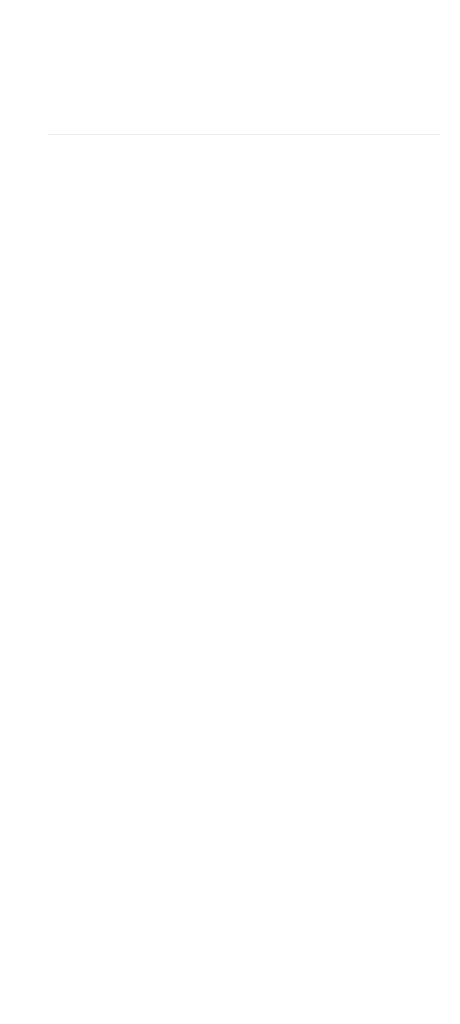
# Model space of a CAD drawing. Header units: millimetres. Extents: x 357 to 339450, y 65 to 10017.
# Tile 23 of 24: x 4234 to 4879, y 5528 to 7036. Entities that reach past the tile are written whole.
import ezdxf

# ---------------------------------------------------------------- set-up
doc = ezdxf.new("R2010")
doc.units = ezdxf.units.MM
doc.header["$LTSCALE"] = 25
doc.layers.add('A-Stropy', color=7, linetype='Continuous')
doc.layers.add('A-Ściany-Zewnętrzne', color=7, linetype='Continuous')
pattern_1 = [(0, (-9461.6925, 5692.692), (0, 8.660254), [0, -5]), (0, (-9459.1925, 5697.022), (0, 8.660254), [0, -5])]

msp = doc.modelspace()

# ---------------------------------------------------------------- hatches: boundary and pattern name
at = {"layer": 'A-Stropy', "linetype": 'Continuous', "lineweight": 0, "true_color": 0x000000}
h = msp.add_hatch(dxfattribs=at)
h.set_pattern_fill('Tynk', color=18, scale=0.1, style=0, pattern_type=2)
h.set_pattern_definition(pattern_1)
h.paths.add_polyline_path([(4277.29, 6860.19), (4878.79, 6860.19), (4878.79, 6860.69), (4277.29, 6860.69)])
h = msp.add_hatch(dxfattribs=at)
h.set_pattern_fill('Tynk', color=18, scale=0.1, style=0, pattern_type=2)
h.set_pattern_definition(pattern_1)
h.paths.add_polyline_path([(4277.29, 6563.69), (4277.29, 6563.19), (4625.79, 6563.19), (4625.79, 6563.69)])
h = msp.add_hatch(dxfattribs=at)
h.set_pattern_fill('Tynk', color=18, scale=0.1, style=0, pattern_type=2)
h.set_pattern_definition(pattern_1)
h.paths.add_polyline_path([(4638.29, 6563.69), (4638.29, 6563.19), (4878.79, 6563.19), (4878.79, 6563.69)])
h = msp.add_hatch(dxfattribs=at)
h.set_pattern_fill('Tynk', color=18, scale=0.1, style=0, pattern_type=2)
h.set_pattern_definition(pattern_1)
h.paths.add_polyline_path([(4277.29, 6266.69), (4277.29, 6266.19), (4625.79, 6266.19), (4625.79, 6266.69)])
h = msp.add_hatch(dxfattribs=at)
h.set_pattern_fill('Tynk', color=18, scale=0.1, style=0, pattern_type=2)
h.set_pattern_definition(pattern_1)
h.paths.add_polyline_path([(4638.29, 6266.69), (4638.29, 6266.19), (4878.79, 6266.19), (4878.79, 6266.69)])
h = msp.add_hatch(dxfattribs=at)
h.set_pattern_fill('Tynk', color=18, scale=0.1, style=0, pattern_type=2)
h.set_pattern_definition(pattern_1)
h.paths.add_polyline_path([(4277.29, 5969.69), (4277.29, 5969.19), (4625.79, 5969.19), (4625.79, 5969.69)])
h = msp.add_hatch(dxfattribs=at)
h.set_pattern_fill('Tynk', color=18, scale=0.1, style=0, pattern_type=2)
h.set_pattern_definition(pattern_1)
h.paths.add_polyline_path([(4638.29, 5969.69), (4638.29, 5969.19), (4878.79, 5969.19), (4878.79, 5969.69)])
at = {"layer": 'A-Ściany-Zewnętrzne', "linetype": 'Continuous', "lineweight": 0, "true_color": 0x000000}
h = msp.add_hatch(dxfattribs=at)
h.set_pattern_fill('Tynk', color=18, scale=0.1, style=0, pattern_type=2)
h.set_pattern_definition(pattern_1)
h.paths.add_polyline_path([(4235.29, 7036.29), (4234.29, 7036.29), (4234.29, 6880.69), (4235.29, 6880.69)])
h = msp.add_hatch(dxfattribs=at)
h.set_pattern_fill('Tynk', color=18, scale=0.1, style=0, pattern_type=2)
h.set_pattern_definition(pattern_1)
h.paths.add_polyline_path([(4278.29, 7036.29), (4277.29, 7036.29), (4277.29, 6880.69), (4278.29, 6880.69)])
h = msp.add_hatch(dxfattribs=at)
h.set_pattern_fill('Tynk', color=18, scale=0.1, style=0, pattern_type=2)
h.set_pattern_definition(pattern_1)
h.paths.add_polyline_path([(4234.29, 6583.69), (4235.29, 6583.69), (4235.29, 6880.69), (4234.29, 6880.69)])
h = msp.add_hatch(dxfattribs=at)
h.set_pattern_fill('Tynk', color=18, scale=0.1, style=0, pattern_type=2)
h.set_pattern_definition(pattern_1)
h.paths.add_polyline_path([(4277.29, 6593.69), (4278.29, 6593.69), (4278.29, 6860.19), (4277.29, 6860.19)])
h = msp.add_hatch(dxfattribs=at)
h.set_pattern_fill('Tynk', color=18, scale=0.1, style=0, pattern_type=2)
h.set_pattern_definition(pattern_1)
h.paths.add_polyline_path([(4234.29, 6286.69), (4235.29, 6286.69), (4235.29, 6583.69), (4234.29, 6583.69)])
h = msp.add_hatch(dxfattribs=at)
h.set_pattern_fill('Tynk', color=18, scale=0.1, style=0, pattern_type=2)
h.set_pattern_definition(pattern_1)
h.paths.add_polyline_path([(4277.29, 6296.69), (4278.29, 6296.69), (4278.29, 6563.19), (4277.29, 6563.19)])
h = msp.add_hatch(dxfattribs=at)
h.set_pattern_fill('Tynk', color=18, scale=0.1, style=0, pattern_type=2)
h.set_pattern_definition(pattern_1)
h.paths.add_polyline_path([(4625.79, 6563.19), (4624.79, 6563.19), (4624.79, 6296.69), (4625.79, 6296.69)])
h = msp.add_hatch(dxfattribs=at)
h.set_pattern_fill('Tynk', color=18, scale=0.1, style=0, pattern_type=2)
h.set_pattern_definition(pattern_1)
h.paths.add_polyline_path([(4637.29, 6563.69), (4637.29, 6295.69), (4638.29, 6295.69), (4638.29, 6563.69)])
h = msp.add_hatch(dxfattribs=at)
h.set_pattern_fill('Tynk', color=18, scale=0.1, style=0, pattern_type=2)
h.set_pattern_definition(pattern_1)
h.paths.add_polyline_path([(4234.29, 5989.69), (4235.29, 5989.69), (4235.29, 6286.69), (4234.29, 6286.69)])
h = msp.add_hatch(dxfattribs=at)
h.set_pattern_fill('Tynk', color=18, scale=0.1, style=0, pattern_type=2)
h.set_pattern_definition(pattern_1)
h.paths.add_polyline_path([(4277.29, 5999.69), (4278.29, 5999.69), (4278.29, 6266.19), (4277.29, 6266.19)])
h = msp.add_hatch(dxfattribs=at)
h.set_pattern_fill('Tynk', color=18, scale=0.1, style=0, pattern_type=2)
h.set_pattern_definition(pattern_1)
h.paths.add_polyline_path([(4625.79, 6266.19), (4624.79, 6266.19), (4624.79, 5999.69), (4625.79, 5999.69)])
h = msp.add_hatch(dxfattribs=at)
h.set_pattern_fill('Tynk', color=18, scale=0.1, style=0, pattern_type=2)
h.set_pattern_definition(pattern_1)
h.paths.add_polyline_path([(4637.29, 6266.69), (4637.29, 5998.69), (4638.29, 5998.69), (4638.29, 6266.69)])
h = msp.add_hatch(dxfattribs=at)
h.set_pattern_fill('Tynk', color=18, scale=0.1, style=0, pattern_type=2)
h.set_pattern_definition(pattern_1)
h.paths.add_polyline_path([(4234.29, 5692.69), (4235.29, 5692.69), (4235.29, 5989.69), (4234.29, 5989.69)])
h = msp.add_hatch(dxfattribs=at)
h.set_pattern_fill('Tynk', color=18, scale=0.1, style=0, pattern_type=2)
h.set_pattern_definition(pattern_1)
h.paths.add_polyline_path([(4277.29, 5702.69), (4278.29, 5702.69), (4278.29, 5969.19), (4277.29, 5969.19)])
h = msp.add_hatch(dxfattribs=at)
h.set_pattern_fill('Tynk', color=18, scale=0.1, style=0, pattern_type=2)
h.set_pattern_definition(pattern_1)
h.paths.add_polyline_path([(4625.79, 5969.19), (4624.79, 5969.19), (4624.79, 5702.69), (4625.79, 5702.69)])
h = msp.add_hatch(dxfattribs=at)
h.set_pattern_fill('Tynk', color=18, scale=0.1, style=0, pattern_type=2)
h.set_pattern_definition(pattern_1)
h.paths.add_polyline_path([(4637.29, 5969.69), (4637.29, 5701.69), (4638.29, 5701.69), (4638.29, 5969.69)])
h = msp.add_hatch(dxfattribs=at)
h.set_pattern_fill('Tynk', color=18, scale=0.1, style=0, pattern_type=2)
h.set_pattern_definition(pattern_1)
h.paths.add_polyline_path([(4241.29, 5692.69), (4241.29, 5527.69), (4242.29, 5527.69), (4242.29, 5692.69)])

doc.saveas('drawing.dxf')
